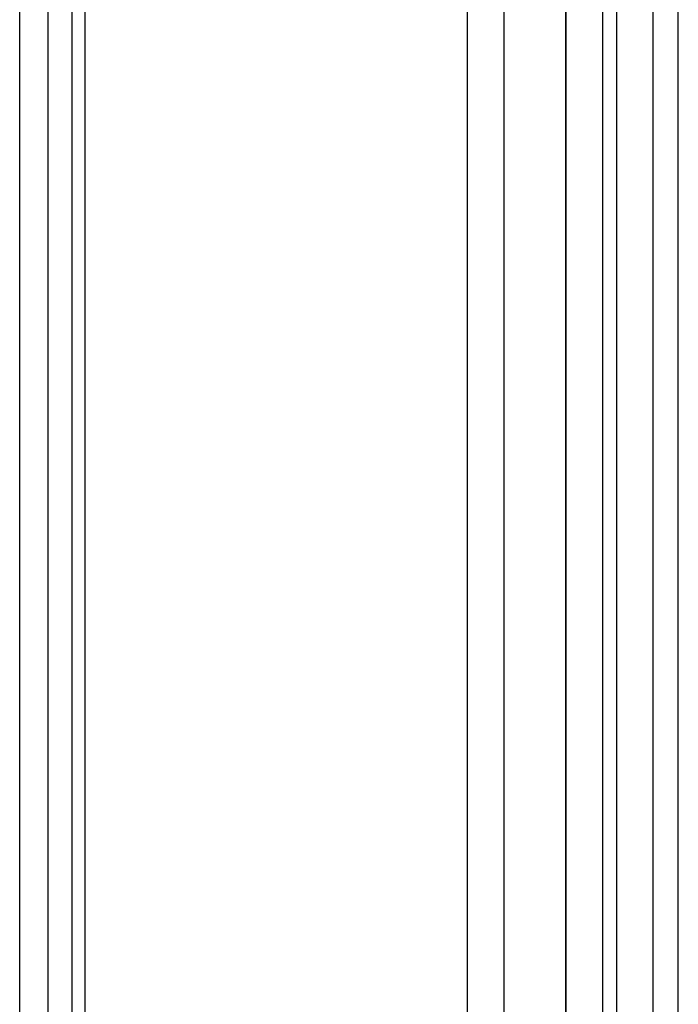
# Model space of a CAD drawing. Header units: millimetres. Extents: x 188 to 1028, y 131 to 1566.
# Tile 130 of 181: x 188 to 203, y 852 to 874. Entities that reach past the tile are written whole.
import ezdxf

# ---------------------------------------------------------------- set-up
doc = ezdxf.new("R2010")
doc.units = ezdxf.units.MM
doc.header["$LTSCALE"] = 110.325218
doc.layers.get('0').update_dxf_attribs({"linetype": 'CONTINUOUS'})

msp = doc.modelspace()

# ---------------------------------------------------------------- linework, layer by layer
at = {"color": 7, "linetype": 'Continuous'}
for p, q in [((201.487, 1331.761), (201.487, 371.554)), ((202.901, 372.371), (202.901, 1330.945)), ((200.316, 1330.128), (200.316, 373.187)), ((202.316, 1330.128), (202.316, 373.187)), ((188.441, 1321.535), (188.441, 388.272)), ((189.29, 1321.045), (189.29, 388.599)), ((187.797, 388.681), (187.797, 1320.147)), ((188.997, 388.681), (188.997, 1320.147)), ((198.058, 1294.427), (198.058, 427.301)), ((201.169, 427.301), (201.169, 1294.427)), ((198.906, 426.811), (198.906, 1293.937)), ((200.32, 1293.937), (200.32, 426.811))]:
    msp.add_line(p, q, dxfattribs=at)

doc.saveas('drawing.dxf')
